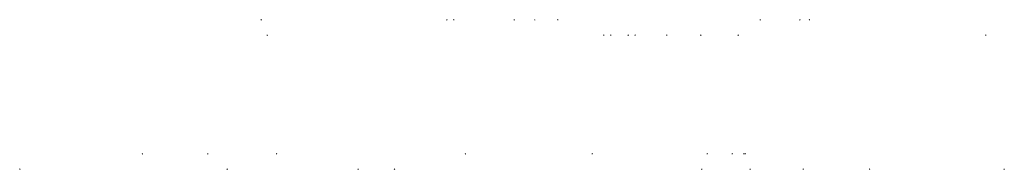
# Model space of a CAD drawing. Header units: millimetres. Extents: x -21323 to 21581, y 0 to 297.
# Tile 11 of 11: x 20958 to 21581, y 113 to 208. Entities that reach past the tile are written whole.
import ezdxf

# ---------------------------------------------------------------- set-up
doc = ezdxf.new("R2010")
doc.units = ezdxf.units.MM
doc.layers.add('1', color=7, linetype='Continuous')

msp = doc.modelspace()

# ---------------------------------------------------------------- linework, layer by layer
at = {"layer": '1', "color": 7, "linetype": 'Continuous', "lineweight": 18}
for centre, major_axis, ratio, start_param, end_param in [((10606.35, 10110.58), (10505.08, -9904.35), 0.002, 0.014729, 0.016367), ((10672.64, 10158.94), (10556.37, -9952.71), 0.001996, 0.014693, 0.016327), ((10677.29, 10158.61), (10556.02, -9952.38), 0.001996, 0.014694, 0.016328), ((10691.45, 10181.39), (10580.18, -9975.16), 0.001993, 0.014677, 0.016309), ((10705.43, 10180.43), (10579.17, -9974.21), 0.001993, 0.014677, 0.01631), ((10715.22, 10184.95), (10583.95, -9978.72), 0.001993, 0.014674, 0.016306), ((10766.8, 10257.16), (10660.53, -10050.93), 0.001986, 0.014621, 0.016247), ((10796.87, 10252.5), (10655.6, -10046.27), 0.001986, 0.014625, 0.016251), ((10797.37, 10257.69), (10661.1, -10051.46), 0.001986, 0.014621, 0.016247), ((10613.29, 10097.99), (10502.02, -9901.47), 0.002001, 0.014731, 0.01637), ((10717.29, 10200.77), (10611.02, -10004.24), 0.00199, 0.014655, 0.016285), ((10724.49, 10198.13), (10608.22, -10001.6), 0.001991, 0.014657, 0.016287), ((10735, 10198.61), (10608.73, -10002.08), 0.001991, 0.014657, 0.016287), ((10739.7, 10198.33), (10608.44, -10001.8), 0.001991, 0.014657, 0.016287), ((10734.72, 10221.92), (10633.46, -10025.39), 0.001988, 0.01464, 0.016268), ((10755.5, 10222.65), (10634.23, -10026.12), 0.001988, 0.014639, 0.016267), ((10774.81, 10226.72), (10638.54, -10030.19), 0.001988, 0.014636, 0.016264), ((10855.68, 10298.25), (10714.41, -10101.72), 0.001981, 0.014585, 0.016206), ((10584.12, -9730.07), (10452.15, 9854.45), 0.002006, 6.266777, 6.268419), ((10597.29, -9756.63), (10480.32, 9881.01), 0.002003, 6.266799, 6.268439), ((10616.57, -9779.52), (10504.6, 9903.9), 0.002001, 6.266818, 6.268456), ((10683.83, -9828.8), (10556.87, 9953.18), 0.001996, 6.266858, 6.268492), ((10713.99, -9876.09), (10607.02, 10000.47), 0.001991, 6.266897, 6.268527), ((10757.89, -9903.34), (10635.92, 10027.72), 0.001988, 6.266919, 6.268547), ((10773.29, -9903.72), (10636.32, 10028.1), 0.001988, 6.266919, 6.268547), ((10779.46, -9904.82), (10637.49, 10029.2), 0.001988, 6.26692, 6.268548), ((10782.39, -9902.87), (10635.42, 10027.25), 0.001988, 6.266919, 6.268547), ((10532.84, -9714.99), (10425.88, 9829.67), 0.002008, 6.266756, 6.2684), ((10610.95, -9765.06), (10478.98, 9879.74), 0.002003, 6.266798, 6.268438), ((10642.38, -9813.55), (10530.41, 9928.23), 0.001998, 6.266838, 6.268474), ((10666.4, -9812.63), (10529.43, 9927.31), 0.001998, 6.266837, 6.268473), ((10756.11, -9911.36), (10634.14, 10026.04), 0.001988, 6.266918, 6.268546), ((10783.92, -9914.01), (10636.95, 10028.69), 0.001988, 6.26692, 6.268548), ((10790.77, -9939.33), (10663.81, 10054.01), 0.001986, 6.26694, 6.268566), ((10806.74, -9963.81), (10689.77, 10078.49), 0.001983, 6.26696, 6.268584), ((10861.83, -9992.18), (10719.86, 10106.86), 0.00198, 6.266983, 6.268604)]:
    msp.add_ellipse(centre, major_axis=major_axis, ratio=ratio, start_param=start_param, end_param=end_param, dxfattribs=at)

doc.saveas('drawing.dxf')
